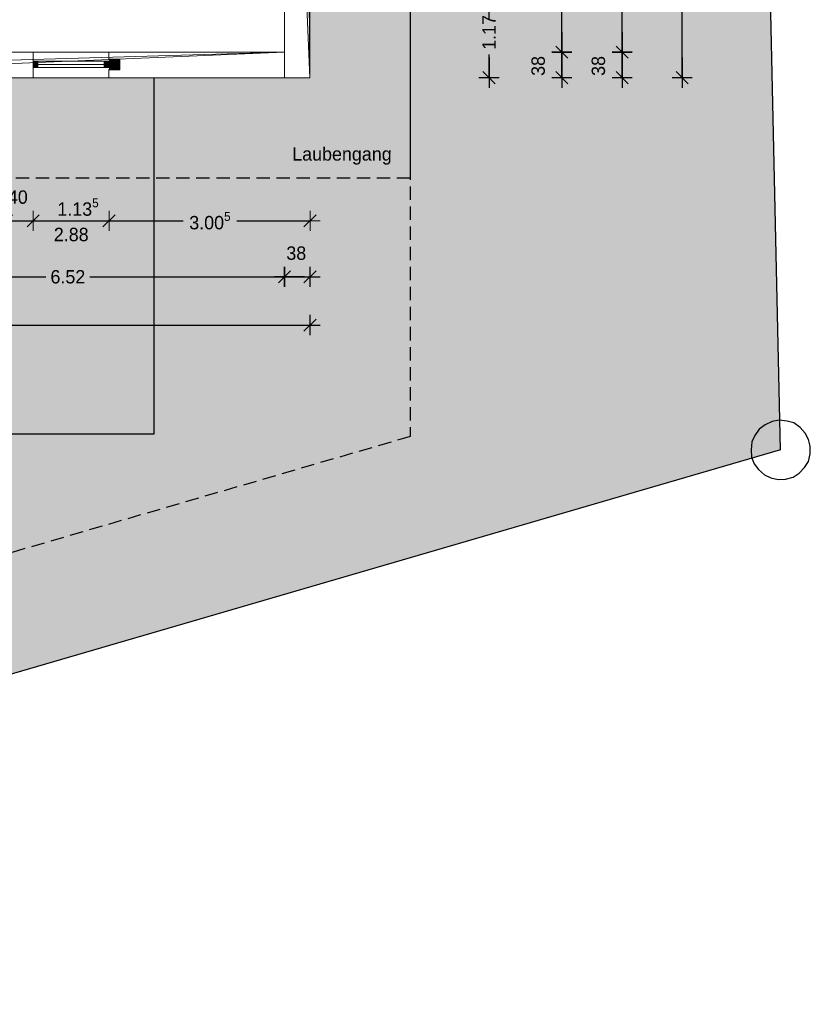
# Model space of a CAD drawing. Header units: metres. Extents: x 148.5 to 180.3, y 14.2 to 59.2.
# Tile 2 of 10: x 168.5 to 180.3, y 14.6 to 29.3. Entities that reach past the tile are written whole.
import ezdxf

# ---------------------------------------------------------------- set-up
doc = ezdxf.new("R2010")
doc.units = ezdxf.units.M
doc.header["$XCLIPFRAME"] = 2
doc.header["$PDMODE"] = 65
doc.linetypes.add('AUSGEZOGEN', pattern=[0])
doc.linetypes.add('VERDECKT2_S2', pattern=[0.27, 0.2, -0.07])
for name, color, linetype, lineweight in [('Allgemein01', 7, 'AUSGEZOGEN', 13), ('Fenster', 7, 'AUSGEZOGEN', 13), ('Fensterbank', 7, 'AUSGEZOGEN', 13), ('Möblierung', 7, 'AUSGEZOGEN', 13), ('Pfosten_ Stützen', 7, 'AUSGEZOGEN', 13), ('Standard', 7, 'AUSGEZOGEN', 25), ('Stütze Holz', 7, 'AUSGEZOGEN', 13), ('Wand Holz tragend', 7, 'AUSGEZOGEN', 13)]:
    doc.layers.add(name, color=color, linetype=linetype, lineweight=lineweight)
doc.styles.add('Posterama Text Light', font='txt')
doc.dimstyles.new('DIMSTYLE_10', dxfattribs={"dimtxt": 0.2, "dimasz": 0.3, "dimexe": 0, "dimexo": 1e-06, "dimgap": 0.1, "dimtad": 2, "dimdec": 3, "dimrnd": 0.005, "dimzin": 0, "dimdsep": 46, "dimtxsty": 'Posterama Text Light', "dimblk1": 'ALL_ML_STRICH', "dimblk2": 'ALL_ML_STRICH', "dimsah": 1, "dimcen": 0, "dimse1": 1, "dimse2": 1, "dimclrd": 7, "dimclre": 7, "dimclrt": 7, "dimadec": 0, "dimazin": 0, "dimtfac": 1, "dimtdec": 0, "dimtix": 1, "dimtmove": 2, "dimatfit": 3, "dimfxl": 0, "dimtzin": 0, "dimlwd": 0, "dimlwe": 25, "dimarcsym": 0})
doc.dimstyles.new('DIMSTYLE_2', dxfattribs={"dimtxt": 0.2, "dimasz": 0.3, "dimexe": 0, "dimexo": 1e-06, "dimgap": 0.1, "dimtad": 0, "dimdec": 3, "dimrnd": 0.005, "dimzin": 0, "dimdsep": 46, "dimtxsty": 'Posterama Text Light', "dimblk1": 'ALL_ML_STRICH', "dimblk2": 'ALL_ML_STRICH', "dimsah": 1, "dimcen": 0, "dimse1": 1, "dimse2": 1, "dimclrd": 7, "dimclre": 7, "dimclrt": 7, "dimadec": 0, "dimazin": 0, "dimtfac": 1, "dimtdec": 0, "dimtix": 1, "dimtmove": 2, "dimatfit": 3, "dimfxl": 0, "dimtzin": 0, "dimlwd": 0, "dimlwe": 25, "dimarcsym": 0})
doc.dimstyles.new('DIMSTYLE_3', dxfattribs={"dimtxt": 0.2, "dimasz": 0.3, "dimexe": 0, "dimexo": 1e-06, "dimgap": 0.1, "dimtad": 0, "dimdec": 3, "dimrnd": 0.005, "dimzin": 0, "dimdsep": 46, "dimtxsty": 'Posterama Text Light', "dimblk1": 'ALL_ML_STRICH', "dimblk2": 'ALL_ML_STRICH', "dimsah": 1, "dimcen": 0, "dimse1": 1, "dimse2": 1, "dimclrd": 7, "dimclre": 7, "dimclrt": 7, "dimadec": 0, "dimazin": 0, "dimtfac": 1, "dimtdec": 0, "dimtix": 1, "dimtmove": 2, "dimatfit": 3, "dimfxl": 0, "dimtzin": 0, "dimlwd": 0, "dimlwe": 25, "dimarcsym": 0})
doc.dimstyles.new('DIMSTYLE_6', dxfattribs={"dimtxt": 0.2, "dimasz": 0.3, "dimexe": 0, "dimexo": 1e-06, "dimgap": 0.1, "dimtad": 0, "dimrnd": 0.005, "dimzin": 0, "dimdsep": 46, "dimtxsty": 'Posterama Text Light', "dimblk1": 'ALL_ML_STRICH', "dimblk2": 'ALL_ML_STRICH', "dimsah": 1, "dimcen": 0, "dimse1": 1, "dimse2": 1, "dimclrd": 7, "dimclre": 7, "dimclrt": 7, "dimadec": 0, "dimazin": 0, "dimtfac": 1, "dimtdec": 0, "dimtix": 1, "dimtmove": 2, "dimatfit": 3, "dimfxl": 0, "dimtzin": 0, "dimlwd": 0, "dimlwe": 25, "dimarcsym": 0})
doc.dimstyles.new('DIMSTYLE_7', dxfattribs={"dimtxt": 0.2, "dimasz": 0.3, "dimexe": 0, "dimexo": 1e-06, "dimgap": 0.1, "dimtad": 2, "dimdec": 1, "dimlfac": 100, "dimrnd": 0.5, "dimzin": 0, "dimdsep": 46, "dimtxsty": 'Posterama Text Light', "dimblk1": 'ALL_ML_STRICH', "dimblk2": 'ALL_ML_STRICH', "dimsah": 1, "dimcen": 0, "dimse1": 1, "dimse2": 1, "dimclrd": 7, "dimclre": 7, "dimclrt": 7, "dimadec": 0, "dimazin": 0, "dimtfac": 1, "dimtdec": 0, "dimtix": 1, "dimtmove": 2, "dimatfit": 3, "dimfxl": 0, "dimtvp": 1.2, "dimtzin": 0, "dimlwd": 0, "dimlwe": 25, "dimarcsym": 0})
picture_1 = doc.add_image_def('image2.jpg', size_in_pixel=(256, 256))

# ---------------------------------------------------------------- blocks, each defined once
blk = doc.blocks.new('ALL_ML_STRICH')
at = {"color": 0, "linetype": 'ByBlock', "lineweight": -2}
for p, q in [((0, -0.5), (0, 0.5)), ((-1, 0), (0.5, 0)), ((-0.3, -0.3), (0.3, 0.3))]:
    blk.add_line(p, q, dxfattribs=at)
blk = doc.blocks.new('*D6')
at = {"layer": 'DEFPOINTS', "color": 7, "linetype": 'AUSGEZOGEN', "lineweight": 25}
for p in [(172.798, 46.485), (172.798, 28.482), (178.363, 28.482)]:
    blk.add_point(p, dxfattribs=at)
at = {"layer": 'Standard', "color": 7, "linetype": 'AUSGEZOGEN', "lineweight": -2}
for p, q in [((178.363, 37.982), (178.363, 46.485)), ((178.363, 28.482), (178.363, 37.042))]:
    blk.add_line(p, q, dxfattribs=at)
at = {"layer": 'Standard', "color": 7, "linetype": 'AUSGEZOGEN', "lineweight": 25, "xscale": 0.3, "yscale": 0.3, "zscale": 0.3}
for p, rotation in [((178.363, 46.485), 90), ((178.363, 28.482), 270)]:
    blk.add_blockref('ALL_ML_STRICH', p, dxfattribs=dict(at, rotation=rotation))
at = {"layer": 'Standard', "color": 7, "linetype": 'AUSGEZOGEN', "lineweight": 25, "insert": (178.363, 37.512), "char_height": 0.2, "width": 1.2, "attachment_point": 5, "rotation": 90, "style": 'Posterama Text Light'}
blk.add_mtext('\\A1;{\\A1;{18.00\\H0.132000;\\S5^ ;}}', dxfattribs=at)
blk = doc.blocks.new('*D22')
at = {"layer": 'DEFPOINTS', "color": 7, "linetype": 'AUSGEZOGEN', "lineweight": 25}
for p in [(172.418, 28.862), (172.798, 28.482), (177.463, 28.482)]:
    blk.add_point(p, dxfattribs=at)
at = {"layer": 'Standard', "color": 7, "linetype": 'AUSGEZOGEN', "lineweight": -2}
blk.add_line((177.463, 28.482), (177.463, 28.862), dxfattribs=at)
at = {"layer": 'Standard', "color": 7, "linetype": 'AUSGEZOGEN', "lineweight": 25, "xscale": 0.3, "yscale": 0.3, "zscale": 0.3}
for p, rotation in [((177.463, 28.862), 90), ((177.463, 28.482), 270)]:
    blk.add_blockref('ALL_ML_STRICH', p, dxfattribs=dict(at, rotation=rotation))
at = {"layer": 'Standard', "color": 7, "linetype": 'AUSGEZOGEN', "lineweight": 25, "insert": (177.11, 28.657), "char_height": 0.2, "width": 0.8, "attachment_point": 5, "rotation": 90, "style": 'Posterama Text Light'}
blk.add_mtext('\\A1;{\\A1;{38\\H0.132000;\\S^ ;}}', dxfattribs=at)
blk = doc.blocks.new('*D23')
at = {"layer": 'DEFPOINTS', "color": 7, "linetype": 'AUSGEZOGEN', "lineweight": 25}
for p in [(172.418, 46.105), (172.418, 28.862), (177.463, 28.862)]:
    blk.add_point(p, dxfattribs=at)
at = {"layer": 'Standard', "color": 7, "linetype": 'AUSGEZOGEN', "lineweight": -2}
for p, q in [((177.463, 38.032), (177.463, 46.105)), ((177.463, 28.862), (177.463, 37.092))]:
    blk.add_line(p, q, dxfattribs=at)
at = {"layer": 'Standard', "color": 7, "linetype": 'AUSGEZOGEN', "lineweight": 25, "xscale": 0.3, "yscale": 0.3, "zscale": 0.3}
for p, rotation in [((177.463, 46.105), 90), ((177.463, 28.862), 270)]:
    blk.add_blockref('ALL_ML_STRICH', p, dxfattribs=dict(at, rotation=rotation))
at = {"layer": 'Standard', "color": 7, "linetype": 'AUSGEZOGEN', "lineweight": 25, "insert": (177.463, 37.562), "char_height": 0.2, "width": 1.2, "attachment_point": 5, "rotation": 90, "style": 'Posterama Text Light'}
blk.add_mtext('\\A1;{\\A1;{17.24\\H0.132000;\\S5^ ;}}', dxfattribs=at)
blk = doc.blocks.new('*D25')
at = {"layer": 'DEFPOINTS', "color": 7, "linetype": 'AUSGEZOGEN', "lineweight": 25}
for p in [(158.798, 28.482), (172.798, 28.482), (158.798, 24.785)]:
    blk.add_point(p, dxfattribs=at)
at = {"layer": 'Standard', "color": 7, "linetype": 'AUSGEZOGEN', "lineweight": -2}
for p, q in [((158.798, 24.785), (165.41, 24.785)), ((166.21, 24.785), (172.798, 24.785))]:
    blk.add_line(p, q, dxfattribs=at)
at = {"layer": 'Standard', "color": 7, "linetype": 'AUSGEZOGEN', "lineweight": 25, "xscale": 0.3, "yscale": 0.3, "zscale": 0.3, "rotation": 180}
blk.add_blockref('ALL_ML_STRICH', (158.798, 24.785), dxfattribs=at)
at = {"layer": 'Standard', "color": 7, "linetype": 'AUSGEZOGEN', "lineweight": 25, "xscale": 0.3, "yscale": 0.3, "zscale": 0.3}
blk.add_blockref('ALL_ML_STRICH', (172.798, 24.785), dxfattribs=at)
at = {"layer": 'Standard', "color": 7, "linetype": 'AUSGEZOGEN', "lineweight": 25, "insert": (165.81, 24.785), "char_height": 0.2, "width": 1, "attachment_point": 5, "style": 'Posterama Text Light'}
blk.add_mtext('\\A1;{\\A1;{14.00\\H0.132000;\\S^ ;}}', dxfattribs=at)
blk = doc.blocks.new('*D30')
at = {"layer": 'DEFPOINTS', "color": 7, "linetype": 'AUSGEZOGEN', "lineweight": 18}
for p in [(168.258, 28.482), (168.658, 28.482), (168.258, 26.343)]:
    blk.add_point(p, dxfattribs=at)
at = {"layer": 'Standard', "color": 7, "linetype": 'AUSGEZOGEN', "lineweight": -2}
blk.add_line((168.258, 26.343), (168.658, 26.343), dxfattribs=at)
at = {"layer": 'Standard', "color": 7, "linetype": 'AUSGEZOGEN', "lineweight": 18, "xscale": 0.3, "yscale": 0.3, "zscale": 0.3, "rotation": 180}
blk.add_blockref('ALL_ML_STRICH', (168.258, 26.343), dxfattribs=at)
at = {"layer": 'Standard', "color": 7, "linetype": 'AUSGEZOGEN', "lineweight": 18, "xscale": 0.3, "yscale": 0.3, "zscale": 0.3}
blk.add_blockref('ALL_ML_STRICH', (168.658, 26.343), dxfattribs=at)
at = {"layer": 'Standard', "color": 7, "linetype": 'AUSGEZOGEN', "lineweight": 18, "insert": (168.43, 26.696), "char_height": 0.2, "width": 0.8, "attachment_point": 5, "style": 'Posterama Text Light'}
blk.add_mtext('\\A1;{\\A1;{40\\H0.132000;\\S^ ;}}', dxfattribs=at)
blk = doc.blocks.new('*D31')
at = {"layer": 'DEFPOINTS', "color": 7, "linetype": 'AUSGEZOGEN', "lineweight": 18}
for p in [(168.658, 28.482), (169.793, 28.482), (168.658, 26.343)]:
    blk.add_point(p, dxfattribs=at)
at = {"layer": 'Standard', "color": 7, "linetype": 'AUSGEZOGEN', "lineweight": -2}
blk.add_line((168.658, 26.343), (169.793, 26.343), dxfattribs=at)
at = {"layer": 'Standard', "color": 7, "linetype": 'AUSGEZOGEN', "lineweight": 18, "xscale": 0.3, "yscale": 0.3, "zscale": 0.3, "rotation": 180}
blk.add_blockref('ALL_ML_STRICH', (168.658, 26.343), dxfattribs=at)
at = {"layer": 'Standard', "color": 7, "linetype": 'AUSGEZOGEN', "lineweight": 18, "xscale": 0.3, "yscale": 0.3, "zscale": 0.3}
blk.add_blockref('ALL_ML_STRICH', (169.793, 26.343), dxfattribs=at)
at = {"layer": 'Standard', "color": 7, "linetype": 'AUSGEZOGEN', "lineweight": 18, "insert": (169.33, 26.546), "char_height": 0.2, "width": 1, "attachment_point": 5, "style": 'Posterama Text Light'}
blk.add_mtext('\\A1;{\\A1;{1.13\\H0.132000;\\S5^ ;}}', dxfattribs=at)
at = {"layer": 'Standard', "color": 7, "linetype": 'AUSGEZOGEN', "lineweight": 18, "insert": (168.968, 26.238), "char_height": 0.2, "width": 0.01, "attachment_point": 1, "line_spacing_factor": 0.60241, "style": 'Posterama Text Light'}
blk.add_mtext('\\A1;{2.88\\H0.132000;\\S^ ;}', dxfattribs=at)
blk = doc.blocks.new('*D32')
at = {"layer": 'DEFPOINTS', "color": 7, "linetype": 'AUSGEZOGEN', "lineweight": 18}
for p in [(169.793, 28.482), (172.798, 28.482), (169.793, 26.343)]:
    blk.add_point(p, dxfattribs=at)
at = {"layer": 'Standard', "color": 7, "linetype": 'AUSGEZOGEN', "lineweight": -2}
for p, q in [((169.793, 26.343), (170.902, 26.343)), ((171.702, 26.343), (172.798, 26.343))]:
    blk.add_line(p, q, dxfattribs=at)
at = {"layer": 'Standard', "color": 7, "linetype": 'AUSGEZOGEN', "lineweight": 18, "xscale": 0.3, "yscale": 0.3, "zscale": 0.3, "rotation": 180}
blk.add_blockref('ALL_ML_STRICH', (169.793, 26.343), dxfattribs=at)
at = {"layer": 'Standard', "color": 7, "linetype": 'AUSGEZOGEN', "lineweight": 18, "xscale": 0.3, "yscale": 0.3, "zscale": 0.3}
blk.add_blockref('ALL_ML_STRICH', (172.798, 26.343), dxfattribs=at)
at = {"layer": 'Standard', "color": 7, "linetype": 'AUSGEZOGEN', "lineweight": 18, "insert": (171.302, 26.343), "char_height": 0.2, "width": 1, "attachment_point": 5, "style": 'Posterama Text Light'}
blk.add_mtext('\\A1;{\\A1;{3.00\\H0.132000;\\S5^ ;}}', dxfattribs=at)
blk = doc.blocks.new('*D40')
at = {"layer": 'DEFPOINTS', "color": 7, "linetype": 'AUSGEZOGEN', "lineweight": 25}
for p in [(172.798, 29.652), (172.798, 28.482), (175.474, 28.482)]:
    blk.add_point(p, dxfattribs=at)
at = {"layer": 'Standard', "color": 7, "linetype": 'AUSGEZOGEN', "lineweight": -2}
for p, q in [((175.474, 29.488), (175.474, 29.652)), ((175.474, 28.482), (175.474, 28.828))]:
    blk.add_line(p, q, dxfattribs=at)
at = {"layer": 'Standard', "color": 7, "linetype": 'AUSGEZOGEN', "lineweight": 25, "xscale": 0.3, "yscale": 0.3, "zscale": 0.3}
for p, rotation in [((175.474, 29.652), 90), ((175.474, 28.482), 270)]:
    blk.add_blockref('ALL_ML_STRICH', p, dxfattribs=dict(at, rotation=rotation))
at = {"layer": 'Standard', "color": 7, "linetype": 'AUSGEZOGEN', "lineweight": 25, "insert": (175.474, 29.158), "char_height": 0.2, "width": 0.8, "attachment_point": 5, "rotation": 90, "style": 'Posterama Text Light'}
blk.add_mtext('\\A1;{\\A1;{1.17\\H0.132000;\\S^ ;}}', dxfattribs=at)
blk = doc.blocks.new('*D55')
at = {"layer": 'DEFPOINTS', "color": 7, "linetype": 'AUSGEZOGEN', "lineweight": 25}
for p in [(172.418, 28.862), (172.798, 28.482), (176.563, 28.482)]:
    blk.add_point(p, dxfattribs=at)
at = {"layer": 'Standard', "color": 7, "linetype": 'AUSGEZOGEN', "lineweight": -2}
blk.add_line((176.563, 28.482), (176.563, 28.862), dxfattribs=at)
at = {"layer": 'Standard', "color": 7, "linetype": 'AUSGEZOGEN', "lineweight": 25, "xscale": 0.3, "yscale": 0.3, "zscale": 0.3}
for p, rotation in [((176.563, 28.862), 90), ((176.563, 28.482), 270)]:
    blk.add_blockref('ALL_ML_STRICH', p, dxfattribs=dict(at, rotation=rotation))
at = {"layer": 'Standard', "color": 7, "linetype": 'AUSGEZOGEN', "lineweight": 25, "insert": (176.21, 28.657), "char_height": 0.2, "width": 0.8, "attachment_point": 5, "rotation": 90, "style": 'Posterama Text Light'}
blk.add_mtext('\\A1;{\\A1;{38\\H0.132000;\\S^ ;}}', dxfattribs=at)
blk = doc.blocks.new('*D56')
at = {"layer": 'DEFPOINTS', "color": 7, "linetype": 'AUSGEZOGEN', "lineweight": 25}
for p in [(172.418, 33.16), (172.418, 28.862), (176.563, 28.862)]:
    blk.add_point(p, dxfattribs=at)
at = {"layer": 'Standard', "color": 7, "linetype": 'AUSGEZOGEN', "lineweight": -2}
for p, q in [((176.563, 31.344), (176.563, 33.16)), ((176.563, 28.862), (176.563, 30.684))]:
    blk.add_line(p, q, dxfattribs=at)
at = {"layer": 'Standard', "color": 7, "linetype": 'AUSGEZOGEN', "lineweight": 25, "xscale": 0.3, "yscale": 0.3, "zscale": 0.3}
for p, rotation in [((176.563, 33.16), 90), ((176.563, 28.862), 270)]:
    blk.add_blockref('ALL_ML_STRICH', p, dxfattribs=dict(at, rotation=rotation))
at = {"layer": 'Standard', "color": 7, "linetype": 'AUSGEZOGEN', "lineweight": 25, "insert": (176.563, 31.014), "char_height": 0.2, "width": 0.8, "attachment_point": 5, "rotation": 90, "style": 'Posterama Text Light'}
blk.add_mtext('\\A1;{\\A1;{4.30\\H0.132000;\\S^ ;}}', dxfattribs=at)
blk = doc.blocks.new('*D69')
at = {"layer": 'DEFPOINTS', "color": 7, "linetype": 'AUSGEZOGEN', "lineweight": 25}
for p in [(165.898, 28.862), (172.418, 28.862), (165.898, 25.505)]:
    blk.add_point(p, dxfattribs=at)
at = {"layer": 'Standard', "color": 7, "linetype": 'AUSGEZOGEN', "lineweight": -2}
for p, q in [((165.898, 25.505), (168.848, 25.505)), ((169.508, 25.505), (172.418, 25.505))]:
    blk.add_line(p, q, dxfattribs=at)
at = {"layer": 'Standard', "color": 7, "linetype": 'AUSGEZOGEN', "lineweight": 25, "xscale": 0.3, "yscale": 0.3, "zscale": 0.3, "rotation": 180}
blk.add_blockref('ALL_ML_STRICH', (165.898, 25.505), dxfattribs=at)
at = {"layer": 'Standard', "color": 7, "linetype": 'AUSGEZOGEN', "lineweight": 25, "xscale": 0.3, "yscale": 0.3, "zscale": 0.3}
blk.add_blockref('ALL_ML_STRICH', (172.418, 25.505), dxfattribs=at)
at = {"layer": 'Standard', "color": 7, "linetype": 'AUSGEZOGEN', "lineweight": 25, "insert": (169.178, 25.505), "char_height": 0.2, "width": 0.8, "attachment_point": 5, "style": 'Posterama Text Light'}
blk.add_mtext('\\A1;{\\A1;{6.52\\H0.132000;\\S^ ;}}', dxfattribs=at)
blk = doc.blocks.new('*D70')
at = {"layer": 'DEFPOINTS', "color": 7, "linetype": 'AUSGEZOGEN', "lineweight": 25}
for p in [(172.418, 28.862), (172.798, 28.482), (172.418, 25.505)]:
    blk.add_point(p, dxfattribs=at)
at = {"layer": 'Standard', "color": 7, "linetype": 'AUSGEZOGEN', "lineweight": -2}
blk.add_line((172.418, 25.505), (172.798, 25.505), dxfattribs=at)
at = {"layer": 'Standard', "color": 7, "linetype": 'AUSGEZOGEN', "lineweight": 25, "xscale": 0.3, "yscale": 0.3, "zscale": 0.3, "rotation": 180}
blk.add_blockref('ALL_ML_STRICH', (172.418, 25.505), dxfattribs=at)
at = {"layer": 'Standard', "color": 7, "linetype": 'AUSGEZOGEN', "lineweight": 25, "xscale": 0.3, "yscale": 0.3, "zscale": 0.3}
blk.add_blockref('ALL_ML_STRICH', (172.798, 25.505), dxfattribs=at)
at = {"layer": 'Standard', "color": 7, "linetype": 'AUSGEZOGEN', "lineweight": 25, "insert": (172.593, 25.858), "char_height": 0.2, "width": 0.8, "attachment_point": 5, "style": 'Posterama Text Light'}
blk.add_mtext('\\A1;{\\A1;{38\\H0.132000;\\S^ ;}}', dxfattribs=at)

msp = doc.modelspace()

# ---------------------------------------------------------------- hatches: boundary and pattern name
at = {"layer": 'Fenster'}
for points in [[(168.6578, 28.7269), (168.7278, 28.7269), (168.7278, 28.6349), (168.6578, 28.6349)], [(169.7228, 28.7269), (169.7928, 28.7269), (169.7928, 28.6349), (169.7228, 28.6349)]]:
    msp.add_hatch(color=9, dxfattribs=at).paths.add_polyline_path(points, flags=0)
at = {"layer": 'Standard', "linetype": 'AUSGEZOGEN', "lineweight": 25}
h = msp.add_hatch(color=254, dxfattribs=at)
h.paths.add_polyline_path([(179.4043, 23.0387), (179.4475, 23.1341), (179.5142, 23.2271), (179.602, 23.2942), (179.7072, 23.3451), (179.8244, 23.3644), (179.3446, 44.9879), (179.2984, 44.9847), (179.1869, 45.0106), (179.0914, 45.0537), (179.0046, 45.1341), (178.9376, 45.2219), (178.9002, 45.321), (178.8926, 45.4312), (178.9048, 45.5489), (178.948, 45.6443), (179.0147, 45.7373), (179.1026, 45.8044), (179.2078, 45.8553), (179.3427, 45.8775), (179.5599, 58.3434), (179.4198, 58.3759), (179.3244, 58.419), (179.2375, 58.4994), (179.1705, 58.5872), (179.1397, 58.669), (150.1298, 50.2292), (150.1483, 50.1596), (150.146, 50.0456), (150.1202, 49.9341), (150.0634, 49.8448), (149.983, 49.758), (149.8915, 49.7009), (149.7788, 49.6697), (149.7254, 49.666), (150.4396, 34.3228), (150.5574, 34.3106), (150.6591, 34.2811), (150.7521, 34.2143), (150.829, 34.1302), (150.8762, 34.0349), (150.9036, 33.9322), (150.9014, 33.8182), (150.8755, 33.7067), (150.8187, 33.6174), (150.7383, 33.5306), (150.6468, 33.4735), (150.5341, 33.4423), (150.4811, 33.4386), (151.3483, 15.0772), (151.4664, 15.0649), (151.568, 15.0354), (151.661, 14.9686), (151.738, 14.8845), (151.8007, 14.758), (179.401, 22.7919), (179.3921, 22.921)])
h.paths.add_polyline_path([(156.4808, 44.9441), (157.2978, 44.9441), (157.2978, 47.9848), (174.2978, 47.9848), (174.2978, 26.9819), (170.4678, 26.9819), (170.4678, 23.1569), (156.4808, 23.1569)], flags=16)
for points in [[(157.2978, 44.9441), (156.4808, 44.9441), (156.4808, 23.1569), (170.4678, 23.1569), (170.4678, 26.9819), (157.2978, 26.9819)], [(172.7978, 28.4819), (170.4678, 28.4819), (170.4678, 26.9819), (174.2978, 26.9819), (174.2978, 34.0472), (172.7978, 34.0472)], [(165.7978, 28.4819), (165.7978, 26.9819), (170.4678, 26.9819), (170.4678, 28.4819)], [(179.7072, 23.3451), (179.602, 23.2942), (179.5142, 23.2271), (179.4475, 23.1341), (179.4043, 23.0387), (179.3921, 22.921), (179.3997, 22.8108), (179.4062, 22.7934), (179.8343, 22.918), (179.8244, 23.3615), (179.8137, 23.3627)]]:
    msp.add_hatch(color=254, dxfattribs=at).paths.add_polyline_path(points)
at = {"layer": 'Stütze Holz', "linetype": 'AUSGEZOGEN', "lineweight": 18}
msp.add_hatch(color=31, dxfattribs=at).paths.add_polyline_path([(169.7928, 28.6009), (169.9528, 28.6009), (169.9528, 28.7609), (169.7928, 28.7609)])

# ---------------------------------------------------------------- linework, layer by layer
at = {"layer": 'Allgemein01', "color": 52, "linetype": 'AUSGEZOGEN', "lineweight": 13}
msp.add_line((172.4178, 28.8619), (172.4178, 46.1048), dxfattribs=at)
at = {"layer": 'Allgemein01', "color": 7, "linetype": 'AUSGEZOGEN', "lineweight": 25}
for p, q in [((170.4678, 23.1569), (170.4678, 28.4819)), ((156.4808, 23.1569), (170.4678, 23.1569))]:
    msp.add_line(p, q, dxfattribs=at)
at = {"layer": 'Allgemein01', "color": 7, "linetype": 'VERDECKT2_S2', "lineweight": 25}
msp.add_lwpolyline([(157.2978, 47.9848), (174.2978, 47.9848), (174.2978, 26.9819), (157.2978, 26.9819), (157.2978, 47.9848)], close=True, dxfattribs=at)
at = {"layer": 'Fenster'}
for points in [[(168.6578, 28.7269), (168.7278, 28.7269), (168.7278, 28.6349), (168.6578, 28.6349), (168.6578, 28.7269)], [(168.7278, 28.7269), (169.7228, 28.7269), (169.7228, 28.6349), (168.7278, 28.6349), (168.7278, 28.7269)], [(169.7228, 28.7269), (169.7928, 28.7269), (169.7928, 28.6349), (169.7228, 28.6349), (169.7228, 28.7269)]]:
    msp.add_lwpolyline(points, close=True, dxfattribs=at)
msp.add_3dface([(168.7278, 28.6809, 0.07), (169.7228, 28.6809, 0.07), (169.7228, 28.6809, 2.81), (168.7278, 28.6809, 2.81)], dxfattribs=at)
at = {"layer": 'Fensterbank', "color": 7, "linetype": 'AUSGEZOGEN', "lineweight": 18}
for p, q in [((168.6578, 28.8619), (169.7928, 28.8619)), ((168.6578, 28.4819), (169.7928, 28.4819))]:
    msp.add_line(p, q, dxfattribs=at)
at = {"layer": 'Möblierung', "color": 5, "linetype": 'VERDECKT2_S2', "lineweight": 25}
msp.add_line((174.2978, 52.9559), (174.2978, 23.1195), dxfattribs=at)
at = {"layer": 'Standard', "color": 5, "linetype": 'VERDECKT2_S2', "lineweight": 25}
msp.add_line((174.2978, 23.1195), (156.7242, 18.0042), dxfattribs=at)
at = {"layer": 'Standard', "color": 7, "linetype": 'AUSGEZOGEN', "lineweight": 25}
msp.add_line((179.8343, 22.918), (151.3693, 14.6325), dxfattribs=at)
for points in [[(179.8343, 22.918), (179.3348, 45.4282), (179.5678, 58.7935), (149.705, 50.1056)], [(169.7928, 28.7609), (169.9528, 28.6009), (169.7928, 28.6009), (169.9528, 28.7609)]]:
    msp.add_lwpolyline(points, dxfattribs=at)
msp.add_lwpolyline([(180.2502, 23.0748), (180.203, 23.1701), (180.126, 23.2542), (180.033, 23.3209), (179.9314, 23.3505), (179.8137, 23.3627), (179.7072, 23.3451), (179.602, 23.2942), (179.5142, 23.2271), (179.4475, 23.1341), (179.4043, 23.0387), (179.3921, 22.921), (179.3997, 22.8108), (179.437, 22.7117), (179.5041, 22.6239), (179.5909, 22.5435), (179.6863, 22.5003), (179.7979, 22.4745), (179.9081, 22.4821), (180.0208, 22.5133), (180.1123, 22.5704), (180.1927, 22.6573), (180.2495, 22.7465), (180.2753, 22.8581), (180.2776, 22.972), (180.2502, 23.0748)], close=True, dxfattribs=at)

# ---------------------------------------------------------------- texts
at = {"layer": 'Pfosten_ Stützen', "color": 7, "linetype": 'AUSGEZOGEN', "lineweight": 25, "insert": (173.2757, 27.1816), "char_height": 0.2, "width": 1.67, "attachment_point": 8, "style": 'Posterama Text Light'}
msp.add_mtext('\\A1;{\\fPosterama Text Light|i0|b0;\\H0.200000;\\W1.000000;\\C7;Laubengang}\\P', dxfattribs=at)

# ---------------------------------------------------------------- dimensions: what is measured, and where the dimension line sits
at = {"layer": 'Standard', "color": 7, "linetype": 'AUSGEZOGEN', "lineweight": 25}
for base, p1, p2, dimstyle, picture, middle in [((178.3632, 46.4848), (172.7978, 28.4819), (172.7978, 46.4848), 'DIMSTYLE_2', '*D6', (178.3632, 37.5121)), ((177.4632, 46.1048), (172.4178, 28.8619), (172.4178, 46.1048), 'DIMSTYLE_3', '*D23', (177.4632, 37.5615)), ((176.5632, 33.1598), (172.4178, 28.8619), (172.4178, 33.1598), 'DIMSTYLE_6', '*D56', (176.5632, 31.0144)), ((175.4738, 29.6519), (172.7978, 28.4819), (172.7978, 29.6519), 'DIMSTYLE_6', '*D40', (175.4738, 29.1579)), ((177.4632, 28.8619), (172.7978, 28.4819), (172.4178, 28.8619), 'DIMSTYLE_7', '*D22', (177.1104, 28.6574)), ((176.5632, 28.8619), (172.7978, 28.4819), (172.4178, 28.8619), 'DIMSTYLE_7', '*D55', (176.2104, 28.6574))]:
    dim = msp.add_linear_dim(base=base, p1=p1, p2=p2, angle=90, dimstyle=dimstyle, override={"dimpost": '<>', "dimclrd": 7, "dimclre": 7, "dimclrt": 7, "dimlwd": 0, "dimlwe": 25}, dxfattribs=at)
    dim.commit()
    dim.dimension.update_dxf_attribs({"geometry": picture, "text_midpoint": middle, "dimtype": 160})
for base, p1, p2, dimstyle, picture, middle in [((172.4178, 25.5054), (165.8978, 28.8619), (172.4178, 28.8619), 'DIMSTYLE_6', '*D69', (169.1784, 25.5054)), ((172.7978, 25.5054), (172.4178, 28.8619), (172.7978, 28.4819), 'DIMSTYLE_7', '*D70', (172.5932, 25.8582)), ((172.7978, 24.7854), (158.7978, 28.4819), (172.7978, 28.4819), 'DIMSTYLE_6', '*D25', (165.8096, 24.7854))]:
    dim = msp.add_linear_dim(base=base, p1=p1, p2=p2, dimstyle=dimstyle, override={"dimpost": '<>', "dimclrd": 7, "dimclre": 7, "dimclrt": 7, "dimlwd": 0, "dimlwe": 25}, dxfattribs=at)
    dim.commit()
    dim.dimension.update_dxf_attribs({"geometry": picture, "text_midpoint": middle, "dimtype": 160})
at = {"layer": 'Standard', "color": 7, "linetype": 'AUSGEZOGEN', "lineweight": 18}
for base, p1, p2, dimstyle, picture, middle in [((168.6578, 26.3432), (168.2578, 28.4819), (168.6578, 28.4819), 'DIMSTYLE_7', '*D30', (168.4297, 26.696)), ((172.7978, 26.3432), (169.7928, 28.4819), (172.7978, 28.4819), 'DIMSTYLE_3', '*D32', (171.3019, 26.3432))]:
    dim = msp.add_linear_dim(base=base, p1=p1, p2=p2, dimstyle=dimstyle, override={"dimpost": '<>', "dimclrd": 7, "dimclre": 7, "dimclrt": 7, "dimlwd": 0, "dimlwe": 18}, dxfattribs=at)
    dim.commit()
    dim.dimension.update_dxf_attribs({"geometry": picture, "text_midpoint": middle, "dimtype": 160})
dim = msp.add_linear_dim(base=(169.7928, 26.3432), p1=(168.6578, 28.4819), p2=(169.7928, 28.4819), text='<>\\X\\A1;{2.88\\H0.132000;\\S^ ;}', dimstyle='DIMSTYLE_10', override={"dimpost": '<>', "dimclrd": 7, "dimclre": 7, "dimclrt": 7, "dimlwd": 0, "dimlwe": 18}, dxfattribs=at)
dim.commit()
dim.dimension.update_dxf_attribs({"geometry": '*D31', "text_midpoint": (169.3299, 26.546), "dimtype": 160})

# ---------------------------------------------------------------- pictures from other files: only their frames are drawn
at = {"layer": 'Wand Holz tragend', "lineweight": 18}
image = msp.add_image(picture_1, insert=(172.7978, 28.4819), size_in_units=(2.56, 2.56), rotation=90, dxfattribs=at)
image.set_boundary_path([(230, 255.5), (601.642, 255.5), (601.642, 217.5), (230, 217.5), (230, 255.5), (970.746, 255.5), (1337.48, 255.5), (1337.48, 217.5), (970.746, 217.5), (970.746, 255.5), (1450.98, 217.5), (1450.98, 255.5), (1799.786, 255.5), (1799.786, 217.5), (1450.98, 217.5), (857.246, 217.5), (715.142, 217.5), (715.142, 255.5), (857.246, 255.5), (857.246, 217.5), (-0.5, 255.5), (116.5, 255.5), (116.5, 217.5), (-0.5, 217.5), (-0.5, 255.5), (1181.786, 243.6), (1181.786, 227.6), (1197.786, 227.6), (1197.786, 243.6), (1181.786, 243.6), (584.786, 243.6), (584.786, 227.6), (600.786, 227.6), (600.786, 243.6), (584.786, 243.6), (1181.786, 243.6), (-0.5, 255.5), (857.246, 217.5), (1450.98, 217.5), (970.746, 255.5), (230, 255.5)])
image.dxf.flags = 15
image = msp.add_image(picture_1, insert=(159.1778, 28.4819), size_in_units=(2.56, 2.56), dxfattribs=at)
image.set_boundary_path([(-0.5, 255.5), (262, 255.5), (262, 243.6), (246, 243.6), (246, 227.6), (262, 227.6), (262, 217.5), (-0.5, 217.5), (-0.5, 255.5), (1323.5, 217.5), (1061, 217.5), (1061, 227.6), (1077, 227.6), (1077, 243.6), (1061, 243.6), (1061, 255.5), (1323.5, 255.5), (1323.5, 217.5), (415.5, 255.5), (415.5, 217.5), (375.5, 217.5), (375.5, 255.5), (415.5, 255.5), (907.5, 255.5), (947.5, 255.5), (947.5, 217.5), (907.5, 217.5), (907.5, 255.5), (415.5, 255.5), (1323.5, 217.5), (-0.5, 255.5)])
image.dxf.flags = 15

doc.saveas('drawing.dxf')
